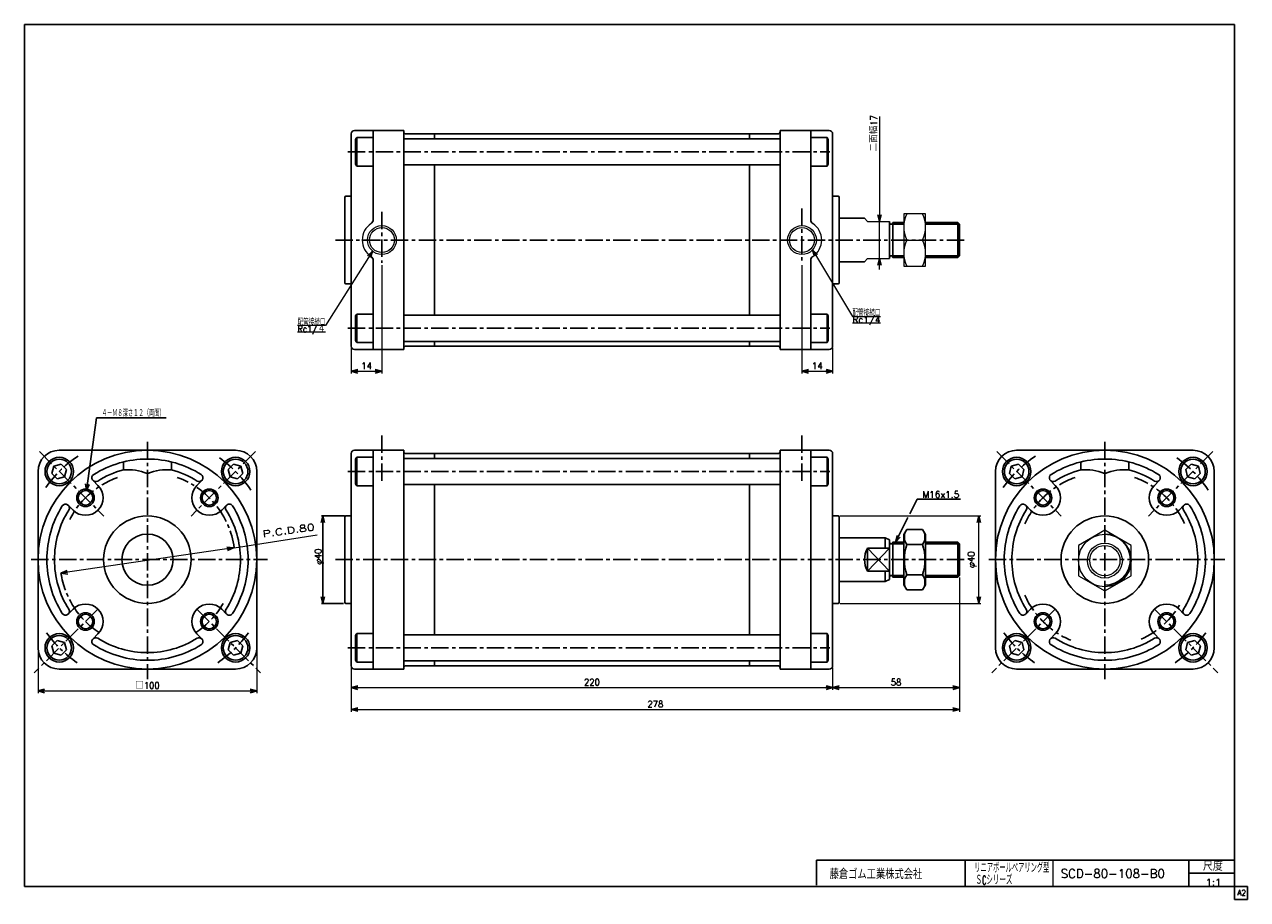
# Model space of a CAD drawing. Header units: millimetres. Extents: x -272 to 287, y -200 to 200.
import ezdxf
from ezdxf.enums import TextEntityAlignment as Align

# ---------------------------------------------------------------- set-up
doc = ezdxf.new("R2010")
doc.units = ezdxf.units.MM
doc.header["$LTSCALE"] = 0.25
doc.linetypes.add('CENTER', pattern=[50.8, 31.75, -6.35, 6.35, -6.35])
doc.layers.add('ZUWAKU', color=7, linetype='Continuous')
doc.styles.add('FdaStyle0', font='txt.shx', dxfattribs={"width": 0.9375, "bigfont": 'bigfont'})
doc.dimstyles.new('DaDimRotatedStyle', dxfattribs={"dimtxt": 3, "dimasz": 3.000002, "dimexe": 1, "dimexo": 1, "dimgap": 1, "dimtad": 3, "dimdsep": 46, "dimtxsty": 'FdaStyle0', "dimblk1": 'OPEN30', "dimblk2": 'OPEN30', "dimsah": 1, "dimcen": 0.09, "dimclrd": 4, "dimclre": 4, "dimclrt": 4, "dimadec": 0, "dimazin": 2, "dimtfac": 1, "dimtdec": 4, "dimtmove": 0, "dimatfit": 0, "dimfxl": 1, "dimarcsym": 0})

# ---------------------------------------------------------------- blocks, each defined once
blk = doc.blocks.new('_OPEN30')
at = {"color": 0, "linetype": 'ByBlock', "lineweight": -2}
for p, q in [((-1, 0.267949), (0, 0)), ((0, 0), (-1, -0.267949)), ((0, 0), (-1, 0))]:
    blk.add_line(p, q, dxfattribs=at)
blk = doc.blocks.new('DC_GROUP_Φ80_1')
at = {"color": 4, "linetype": 'Continuous', "lineweight": 25}
for p, q in [((-258.55, -1.89), (-259.45, -5.24)), ((-259.45, -5.24), (-257, -7.69)), ((-255.2, -0.99), (-258.55, -1.89)), ((-252.75, -3.44), (-255.2, -0.99)), ((-253.65, -6.79), (-252.75, -3.44)), ((-257, -7.69), (-253.65, -6.79))]:
    blk.add_line(p, q, dxfattribs=at)
for radius in [6.5, 5.63]:
    blk.add_circle((-256.1, -4.34), radius, dxfattribs=at)
blk = doc.blocks.new('DC_GROUP_Φ80_2')
at = {"color": 4, "linetype": 'Continuous', "lineweight": 25}
for p, q in [((-257, -81.6), (-259.45, -84.05)), ((-253.66, -82.5), (-257, -81.6)), ((-252.76, -85.84), (-253.66, -82.5)), ((-259.45, -84.05), (-258.55, -87.4)), ((-258.55, -87.4), (-255.21, -88.29)), ((-255.21, -88.29), (-252.76, -85.84))]:
    blk.add_line(p, q, dxfattribs=at)
for radius in [6.5, 5.63]:
    blk.add_circle((-256.11, -84.95), radius, dxfattribs=at)
blk = doc.blocks.new('DC_GROUP_Φ80_3')
at = {"color": 4, "linetype": 'Continuous', "lineweight": 25}
for p, q in [((-120.14, -78.45), (-120.64, -79.31)), ((-120.64, -79.31), (-120.64, -90.58)), ((-112.64, -78.45), (-120.14, -78.45)), ((-120.14, -78.45), (-120.14, -91.45)), ((-112.64, -78.45), (-112.64, -91.45)), ((-120.14, -91.45), (-120.64, -90.58)), ((-112.64, -91.45), (-120.14, -91.45))]:
    blk.add_line(p, q, dxfattribs=at)
blk = doc.blocks.new('DC_GROUP_Φ80_4')
at = {"color": 4, "linetype": 'Continuous', "lineweight": 25}
for p, q in [((87.36, -91.45), (87.36, -78.45)), ((87.36, -78.45), (94.86, -78.45)), ((94.86, -78.45), (95.36, -79.31)), ((94.86, -91.45), (94.86, -78.45)), ((95.36, -90.58), (95.36, -79.31)), ((87.36, -91.45), (94.86, -91.45)), ((94.86, -91.45), (95.36, -90.58))]:
    blk.add_line(p, q, dxfattribs=at)
blk = doc.blocks.new('DC_GROUP_Φ80_5')
at = {"color": 4, "linetype": 'Continuous', "lineweight": 25}
for p, q in [((131.22, -30.78), (129.86, -33.14)), ((129.86, -56.14), (129.86, -33.14)), ((131.22, -30.78), (138.5, -30.78)), ((138.5, -30.78), (139.86, -33.14)), ((139.86, -56.14), (139.86, -33.14)), ((131.22, -37.71), (138.5, -37.71)), ((131.22, -51.57), (138.5, -51.57)), ((131.22, -58.5), (129.86, -56.14)), ((131.22, -58.5), (138.5, -58.5)), ((138.5, -58.5), (139.86, -56.14))]:
    blk.add_line(p, q, dxfattribs=at)
for centre, radius, start, end in [((136.28, -34.25), 6.13, 145.6111, 214.3889), ((133.44, -34.25), 6.13, 325.6111, 34.3889), ((153.08, -44.64), 22.93, 162.4111, 197.5889), ((116.64, -44.64), 22.93, 342.4111, 17.5889), ((136.28, -55.03), 6.13, 145.6111, 214.3889), ((133.44, -55.03), 6.13, 325.6111, 34.3889)]:
    blk.add_arc(centre, radius, start, end, dxfattribs=at)
blk = doc.blocks.new('DC_GROUP_Φ80_6')
at = {"color": 4, "linetype": 'Continuous', "lineweight": 25}
for p, q in [((-120.14, 2.16), (-120.64, 1.3)), ((-120.64, -9.97), (-120.64, 1.3)), ((-112.64, 2.16), (-120.14, 2.16)), ((-120.14, -10.84), (-120.14, 2.16)), ((-112.64, -10.84), (-112.64, 2.16)), ((-120.14, -10.84), (-120.64, -9.97)), ((-112.64, -10.84), (-120.14, -10.84))]:
    blk.add_line(p, q, dxfattribs=at)
blk = doc.blocks.new('DC_GROUP_Φ80_7')
at = {"color": 4, "linetype": 'Continuous', "lineweight": 25}
for p, q in [((87.36, 2.16), (87.36, -10.84)), ((87.36, 2.16), (94.86, 2.16)), ((94.86, 2.16), (95.36, 1.3)), ((94.86, 2.16), (94.86, -10.84)), ((95.36, 1.3), (95.36, -9.97)), ((87.36, -10.84), (94.86, -10.84)), ((94.86, -10.84), (95.36, -9.97))]:
    blk.add_line(p, q, dxfattribs=at)
blk = doc.blocks.new('DC_GROUP_Φ80_8')
at = {"color": 4, "linetype": 'Continuous', "lineweight": 25}
for p, q in [((-178.85, -3.44), (-176.4, -0.99)), ((-177.95, -6.79), (-178.85, -3.44)), ((-176.4, -0.99), (-173.05, -1.89)), ((-172.15, -5.24), (-174.6, -7.69)), ((-173.05, -1.89), (-172.15, -5.24)), ((-174.6, -7.69), (-177.95, -6.79))]:
    blk.add_line(p, q, dxfattribs=at)
for radius in [6.5, 5.63]:
    blk.add_circle((-175.5, -4.34), radius, dxfattribs=at)
blk = doc.blocks.new('DC_GROUP_Φ80_9')
at = {"color": 4, "linetype": 'Continuous', "lineweight": 25}
for p, q in [((-178.84, -85.84), (-177.94, -82.5)), ((-177.94, -82.5), (-174.6, -81.6)), ((-174.6, -81.6), (-172.15, -84.05)), ((-176.39, -88.29), (-178.84, -85.84)), ((-173.05, -87.4), (-176.39, -88.29)), ((-172.15, -84.05), (-173.05, -87.4))]:
    blk.add_line(p, q, dxfattribs=at)
for radius in [6.5, 5.63]:
    blk.add_circle((-175.5, -84.95), radius, dxfattribs=at)
blk = doc.blocks.new('DC_GROUP_Φ80_10')
at = {"color": 4, "linetype": 'Continuous', "lineweight": 25}
for p, q in [((179.03, -1.89), (178.13, -5.24)), ((178.13, -5.24), (180.58, -7.69)), ((182.37, -0.99), (179.03, -1.89)), ((184.82, -3.44), (182.37, -0.99)), ((183.93, -6.79), (184.82, -3.44)), ((180.58, -7.69), (183.93, -6.79))]:
    blk.add_line(p, q, dxfattribs=at)
for radius in [6.5, 5.63]:
    blk.add_circle((181.48, -4.34), radius, dxfattribs=at)
blk = doc.blocks.new('DC_GROUP_Φ80_11')
at = {"color": 4, "linetype": 'Continuous', "lineweight": 25}
for p, q in [((180.58, -81.6), (178.13, -84.05)), ((183.92, -82.5), (180.58, -81.6)), ((184.82, -85.84), (183.92, -82.5)), ((178.13, -84.05), (179.02, -87.4)), ((179.02, -87.4), (182.37, -88.29)), ((182.37, -88.29), (184.82, -85.84))]:
    blk.add_line(p, q, dxfattribs=at)
for radius in [6.5, 5.63]:
    blk.add_circle((181.47, -84.95), radius, dxfattribs=at)
blk = doc.blocks.new('DC_GROUP_Φ80_12')
at = {"color": 4, "linetype": 'Continuous', "lineweight": 25}
for p, q in [((258.73, -3.44), (261.18, -0.99)), ((259.63, -6.79), (258.73, -3.44)), ((261.18, -0.99), (264.53, -1.89)), ((265.42, -5.24), (262.97, -7.69)), ((264.53, -1.89), (265.42, -5.24)), ((262.97, -7.69), (259.63, -6.79))]:
    blk.add_line(p, q, dxfattribs=at)
for radius in [6.5, 5.63]:
    blk.add_circle((262.08, -4.34), radius, dxfattribs=at)
blk = doc.blocks.new('DC_GROUP_Φ80_13')
at = {"color": 4, "linetype": 'Continuous', "lineweight": 25}
for p, q in [((258.74, -85.84), (259.63, -82.5)), ((259.63, -82.5), (262.98, -81.6)), ((262.98, -81.6), (265.43, -84.05)), ((261.19, -88.29), (258.74, -85.84)), ((264.53, -87.4), (261.19, -88.29)), ((265.43, -84.05), (264.53, -87.4))]:
    blk.add_line(p, q, dxfattribs=at)
for radius in [6.5, 5.63]:
    blk.add_circle((262.08, -84.95), radius, dxfattribs=at)
blk = doc.blocks.new('*D14')
at = {"color": 4, "linetype": 'Continuous', "lineweight": 13}
for p, q in [((100.86, -24.64), (165.16, -24.64)), ((164.16, -64.64), (164.16, -24.64)), ((100.86, -64.64), (165.16, -64.64))]:
    blk.add_line(p, q, dxfattribs=at)
at = {"color": 4, "xscale": 3.000002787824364, "yscale": 2.999989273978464}
for p, rotation in [((164.16, -24.64), 90), ((164.16, -64.64), 270)]:
    blk.add_blockref('_OPEN30', p, dxfattribs=dict(at, rotation=rotation))
at = {"color": 4, "insert": (163.16, -44.64), "char_height": 3, "width": 15, "attachment_point": 8, "rotation": 90, "style": 'FdaStyle0'}
blk.add_mtext('\\T1.00;φ40', dxfattribs=at)
blk = doc.blocks.new('*D15')
at = {"color": 4, "linetype": 'Continuous', "lineweight": 13}
for p, q in [((-122.64, -94.14), (-122.64, -104.14)), ((97.36, -94.14), (97.36, -104.14)), ((-122.64, -103.14), (97.36, -103.14))]:
    blk.add_line(p, q, dxfattribs=at)
at = {"color": 4, "xscale": 3.000002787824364, "yscale": 2.999989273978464}
for p, rotation in [((-122.64, -103.14), 180), ((97.36, -103.14), 360)]:
    blk.add_blockref('_OPEN30', p, dxfattribs=dict(at, rotation=rotation))
at = {"color": 4, "insert": (-12.64, -102.14), "char_height": 3, "width": 15, "attachment_point": 8, "style": 'FdaStyle0'}
blk.add_mtext('\\T1.00;220', dxfattribs=at)
blk = doc.blocks.new('*D16')
at = {"color": 4, "linetype": 'Continuous', "lineweight": 13}
for p, q in [((155.36, -52.83), (155.36, -104.14)), ((97.36, -94.14), (97.36, -104.14)), ((97.36, -103.14), (155.36, -103.14))]:
    blk.add_line(p, q, dxfattribs=at)
at = {"color": 4, "xscale": 3.000002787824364, "yscale": 2.999989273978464}
for p, rotation in [((97.36, -103.14), 180), ((155.36, -103.14), 360)]:
    blk.add_blockref('_OPEN30', p, dxfattribs=dict(at, rotation=rotation))
at = {"color": 4, "insert": (126.36, -102.14), "char_height": 3, "width": 11.25, "attachment_point": 8, "style": 'FdaStyle0'}
blk.add_mtext('\\T1.00;58', dxfattribs=at)
blk = doc.blocks.new('*D17')
at = {"color": 4, "linetype": 'Continuous', "lineweight": 13}
for p, q in [((155.36, -52.83), (155.36, -114.14)), ((-122.64, -94.14), (-122.64, -114.14)), ((-122.64, -113.14), (155.36, -113.14))]:
    blk.add_line(p, q, dxfattribs=at)
at = {"color": 4, "xscale": 3.000002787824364, "yscale": 2.999989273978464}
for p, rotation in [((-122.64, -113.14), 180), ((155.36, -113.14), 360)]:
    blk.add_blockref('_OPEN30', p, dxfattribs=dict(at, rotation=rotation))
at = {"color": 4, "insert": (16.36, -112.14), "char_height": 3, "width": 15, "attachment_point": 8, "style": 'FdaStyle0'}
blk.add_mtext('\\T1.00;278', dxfattribs=at)
blk = doc.blocks.new('*D18')
at = {"color": 4, "linetype": 'Continuous', "lineweight": 13}
for p, q in [((-265.8, -85.94), (-265.8, -105.64)), ((-165.8, -85.94), (-165.8, -105.64)), ((-265.8, -104.64), (-165.8, -104.64))]:
    blk.add_line(p, q, dxfattribs=at)
at = {"color": 4, "xscale": 3.000002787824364, "yscale": 2.999989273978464}
for p, rotation in [((-265.8, -104.64), 180), ((-165.8, -104.64), 360)]:
    blk.add_blockref('_OPEN30', p, dxfattribs=dict(at, rotation=rotation))
at = {"color": 4, "insert": (-215.8, -103.64), "char_height": 3, "width": 18.75, "attachment_point": 8, "style": 'FdaStyle0'}
blk.add_mtext('\\T1.00;□100', dxfattribs=at)
blk = doc.blocks.new('DC_GROUP_Φ80_14')
at = {"color": 4, "linetype": 'Continuous', "lineweight": 13}
for p, q in [((221.78, -31.19), (209.78, -38.12)), ((233.78, -38.12), (221.78, -31.19)), ((209.78, -38.12), (209.78, -51.97)), ((233.78, -51.97), (233.78, -38.12)), ((209.78, -51.97), (221.78, -58.9)), ((221.78, -58.9), (233.78, -51.97))]:
    blk.add_line(p, q, dxfattribs=at)
for radius in [12, 8, 6.92]:
    blk.add_circle((221.78, -45.04), radius, dxfattribs=at)
blk = doc.blocks.new('DC_GROUP_Φ80_15')
at = {"color": 4, "linetype": 'Continuous', "lineweight": 25}
for p, q in [((-120.14, 67.65), (-120.64, 66.79)), ((-112.64, 67.65), (-120.14, 67.65)), ((-120.14, 67.65), (-120.14, 54.65)), ((-112.64, 67.65), (-112.64, 54.65)), ((-120.64, 66.79), (-120.64, 55.52)), ((-120.14, 54.65), (-120.64, 55.52)), ((-112.64, 54.65), (-120.14, 54.65))]:
    blk.add_line(p, q, dxfattribs=at)
blk = doc.blocks.new('DC_GROUP_Φ80_16')
at = {"color": 4, "linetype": 'Continuous', "lineweight": 25}
for p, q in [((87.36, 54.65), (87.36, 67.65)), ((87.36, 67.65), (94.86, 67.65)), ((94.86, 67.65), (95.36, 66.79)), ((94.86, 54.65), (94.86, 67.65)), ((95.36, 55.52), (95.36, 66.79)), ((87.36, 54.65), (94.86, 54.65)), ((94.86, 54.65), (95.36, 55.52))]:
    blk.add_line(p, q, dxfattribs=at)
blk = doc.blocks.new('DC_GROUP_Φ80_17')
at = {"color": 4, "linetype": 'Continuous', "lineweight": 25}
for p, q in [((-120.14, 148.26), (-120.64, 147.4)), ((-120.64, 136.13), (-120.64, 147.4)), ((-112.64, 148.26), (-120.14, 148.26)), ((-120.14, 135.26), (-120.14, 148.26)), ((-112.64, 135.26), (-112.64, 148.26)), ((-120.14, 135.26), (-120.64, 136.13)), ((-112.64, 135.26), (-120.14, 135.26))]:
    blk.add_line(p, q, dxfattribs=at)
blk = doc.blocks.new('DC_GROUP_Φ80_18')
at = {"color": 4, "linetype": 'Continuous', "lineweight": 25}
for p, q in [((87.36, 148.26), (87.36, 135.26)), ((87.36, 148.26), (94.86, 148.26)), ((94.86, 148.26), (95.36, 147.4)), ((94.86, 148.26), (94.86, 135.26)), ((95.36, 147.4), (95.36, 136.13)), ((87.36, 135.26), (94.86, 135.26)), ((94.86, 135.26), (95.36, 136.13))]:
    blk.add_line(p, q, dxfattribs=at)
blk = doc.blocks.new('DC_GROUP_Φ80_19')
at = {"color": 4, "linetype": 'Continuous', "lineweight": 13}
for p, q in [((139.86, 113.46), (129.86, 113.46)), ((129.86, 113.46), (129.86, 89.46)), ((139.86, 89.46), (139.86, 113.46)), ((131.22, 101.46), (138.5, 101.46)), ((129.86, 89.46), (139.86, 89.46))]:
    blk.add_line(p, q, dxfattribs=at)
for centre, start, end in [((143.75, 107.46), 154.4102, 205.5898), ((125.97, 107.46), 334.4102, 25.5898), ((143.75, 95.46), 154.4102, 205.5898), ((125.97, 95.46), 334.4102, 25.5898)]:
    blk.add_arc(centre, 13.89, start, end, dxfattribs=at)
blk = doc.blocks.new('DA_IMAGEDIMGROUP_1')
at = {"color": 4, "linetype": 'Continuous', "lineweight": 13}
for p, q in [((118.79, 157.89), (118.79, 109.96)), ((118.79, 92.96), (118.79, 109.96)), ((118.79, 87.96), (118.79, 92.96))]:
    blk.add_line(p, q, dxfattribs=at)
at = {"color": 4, "xscale": 3.000002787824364, "yscale": 2.999989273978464}
for p, rotation in [((118.79, 109.96), 270), ((118.79, 92.96), 90)]:
    blk.add_blockref('_OPEN30', p, dxfattribs=dict(at, rotation=rotation))
at = {"color": 4, "insert": (117.79, 141.89), "char_height": 3, "width": 18.75, "attachment_point": 7, "rotation": 90, "style": 'FdaStyle0'}
blk.add_mtext('\\T1.00;二面幅17', dxfattribs=at)
blk = doc.blocks.new('DC_GROUP_Φ80_20')
at = {"color": 4, "linetype": 'Continuous', "lineweight": 13}
for p, q in [((88.24, 97.01), (106.42, 66.55)), ((106.42, 66.55), (119.22, 66.55)), ((106.42, 63.55), (119.22, 63.55))]:
    blk.add_line(p, q, dxfattribs=at)
at = {"color": 4, "xscale": 3.000002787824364, "yscale": 2.999989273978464, "rotation": 120.8352114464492}
blk.add_blockref('_OPEN30', (88.24, 97.01), dxfattribs=at)
at = {"color": 4, "style": 'FdaStyle0'}
for s, width, p, p2 in [('配管接続口', 0.680851, (106.42, 66.55), (119.22, 66.55)), ('Rc1/4', 0.810127, (106.42, 63.55), (119.22, 63.55))]:
    blk.add_text(s, height=3, dxfattribs=dict(at, width=width)).set_placement(p, p2, align=Align.FIT)
blk = doc.blocks.new('DC_GROUP_Φ80_21')
at = {"color": 4, "linetype": 'Continuous', "lineweight": 13}
for p, q in [((-112.9, 96.42), (-134.4, 62.32)), ((-134.4, 62.32), (-147.2, 62.32)), ((-134.4, 59.32), (-147.2, 59.32))]:
    blk.add_line(p, q, dxfattribs=at)
at = {"color": 4, "xscale": 3.000002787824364, "yscale": 2.999989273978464, "rotation": 57.77269630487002}
blk.add_blockref('_OPEN30', (-112.9, 96.42), dxfattribs=at)
at = {"color": 4, "style": 'FdaStyle0'}
for s, width, p, p2 in [('配管接続口', 0.680851, (-147.2, 62.32), (-134.4, 62.32)), ('Rc1/４', 0.790123, (-147.2, 59.32), (-134.4, 59.32))]:
    blk.add_text(s, height=3, dxfattribs=dict(at, width=width)).set_placement(p, p2, align=Align.FIT)
blk = doc.blocks.new('*D28')
at = {"color": 4, "linetype": 'Continuous', "lineweight": 13}
for p, q in [((83.36, 90.02), (83.36, 40.46)), ((97.36, 51.96), (97.36, 40.46)), ((83.36, 41.46), (97.36, 41.46))]:
    blk.add_line(p, q, dxfattribs=at)
at = {"color": 4, "xscale": 3.000002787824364, "yscale": 2.999989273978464}
for p, rotation in [((83.36, 41.46), 180), ((97.36, 41.46), 360)]:
    blk.add_blockref('_OPEN30', p, dxfattribs=dict(at, rotation=rotation))
at = {"color": 4, "insert": (90.36, 42.46), "char_height": 3, "width": 9.75, "attachment_point": 8, "style": 'FdaStyle0'}
blk.add_mtext('\\T1.00;14', dxfattribs=at)
blk = doc.blocks.new('*D29')
at = {"color": 4, "linetype": 'Continuous', "lineweight": 13}
for p, q in [((-108.64, 90.02), (-108.64, 40.46)), ((-122.64, 51.96), (-122.64, 40.46)), ((-122.64, 41.46), (-108.64, 41.46))]:
    blk.add_line(p, q, dxfattribs=at)
at = {"color": 4, "xscale": 3.000002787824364, "yscale": 2.999989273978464}
for p, rotation in [((-122.64, 41.46), 180), ((-108.64, 41.46), 360)]:
    blk.add_blockref('_OPEN30', p, dxfattribs=dict(at, rotation=rotation))
at = {"color": 4, "insert": (-115.64, 42.46), "char_height": 3, "width": 9.75, "attachment_point": 8, "style": 'FdaStyle0'}
blk.add_mtext('\\T1.00;14', dxfattribs=at)

msp = doc.modelspace()

# ---------------------------------------------------------------- linework, layer by layer
at = {"color": 4, "linetype": 'Continuous', "lineweight": 25}
for p, q in [((-121.14, 151.457), (-98.64, 151.457)), ((-112.64, 110.677), (-112.64, 151.457)), ((-98.64, 101.457), (-98.64, 151.457)), ((95.86, 151.457), (73.36, 151.457)), ((73.36, 101.457), (73.36, 151.457)), ((87.36, 110.677), (87.36, 151.457)), ((-122.64, 149.957), (-122.64, 101.457)), ((-98.44, 147.762), (-98.64, 147.562)), ((-98.44, 147.762), (73.16, 147.762)), ((-97.64, 149.957), (-84.64, 149.957)), ((-84.64, 149.957), (-84.64, 147.762)), ((-84.44, 149.957), (-84.64, 149.757)), ((59.16, 149.957), (-84.44, 149.957)), ((59.16, 149.957), (59.36, 149.757)), ((59.36, 149.957), (59.36, 147.762)), ((72.36, 149.957), (59.36, 149.957)), ((73.36, 147.562), (73.16, 147.762)), ((97.36, 149.957), (97.36, 101.457)), ((-98.64, 135.962), (-98.44, 135.762)), ((-98.44, 135.762), (73.16, 135.762)), ((-84.64, 135.762), (-84.64, 101.457)), ((59.36, 135.762), (59.36, 101.457)), ((73.36, 135.962), (73.16, 135.762)), ((-125.64, 120.957), (-125.64, 101.457)), ((-125.14, 121.457), (-122.64, 121.457)), ((99.86, 121.457), (97.36, 121.457)), ((100.36, 120.957), (100.36, 101.457)), ((100.36, 111.457), (111.959, 111.457)), ((123.36, 92.957), (123.36, 109.957)), ((129.86, 108.647), (123.36, 108.647)), ((129.86, 109.457), (124.86, 109.457)), ((124.86, 93.457), (124.86, 109.457)), ((154.55, 109.457), (139.86, 109.457)), ((155.36, 108.647), (139.86, 108.647)), ((154.55, 93.457), (154.55, 109.457)), ((155.36, 108.647), (154.55, 109.457)), ((155.36, 94.267), (155.36, 108.647)), ((-125.64, 81.957), (-125.64, 101.457)), ((-122.64, 52.957), (-122.64, 101.457)), ((-98.64, 101.457), (-98.64, 51.457)), ((-84.64, 67.152), (-84.64, 101.457)), ((59.36, 67.152), (59.36, 101.457)), ((73.36, 101.457), (73.36, 51.457)), ((97.36, 52.957), (97.36, 101.457)), ((100.36, 81.957), (100.36, 101.457)), ((-112.64, 92.238), (-112.64, 51.457)), ((87.36, 92.238), (87.36, 51.457)), ((100.36, 91.457), (111.959, 91.457)), ((129.86, 94.267), (123.36, 94.267)), ((129.86, 93.457), (124.86, 93.457)), ((155.36, 94.267), (139.86, 94.267)), ((154.55, 93.457), (139.86, 93.457)), ((155.36, 94.267), (154.55, 93.457)), ((-125.14, 81.457), (-122.64, 81.457)), ((99.86, 81.457), (97.36, 81.457)), ((-98.64, 66.952), (-98.44, 67.152)), ((-98.44, 67.152), (73.16, 67.152)), ((73.36, 66.952), (73.16, 67.152)), ((-121.14, 51.457), (-98.64, 51.457)), ((-98.44, 55.152), (-98.64, 55.352)), ((-98.44, 55.152), (73.16, 55.152)), ((-97.64, 52.957), (-84.64, 52.957)), ((-84.64, 52.957), (-84.64, 55.152)), ((-84.44, 52.957), (-84.64, 53.157)), ((59.16, 52.957), (-84.44, 52.957)), ((59.16, 52.957), (59.36, 53.157)), ((59.36, 52.957), (59.36, 55.152)), ((72.36, 52.957), (59.36, 52.957)), ((73.36, 55.352), (73.16, 55.152)), ((95.86, 51.457), (73.36, 51.457)), ((-243.637, -13.087), (-239.085, 20.178)), ((-239.085, 20.178), (-207.285, 20.178)), ((-215.8, 5.359), (-256.1, 5.359)), ((-226.8, 0.025), (-226.8, -3.589)), ((-215.8, 5.359), (-175.5, 5.359)), ((-204.8, 0.025), (-204.8, -3.589)), ((-122.64, 3.859), (-122.64, -44.641)), ((-121.14, 5.359), (-98.64, 5.359)), ((-112.64, -44.641), (-112.64, 5.359)), ((-98.64, -44.641), (-98.64, 5.359)), ((-98.44, 1.664), (-98.64, 1.464)), ((-98.44, 1.664), (73.16, 1.664)), ((-97.64, 3.859), (-84.64, 3.859)), ((-84.64, 3.859), (-84.64, 1.664)), ((-84.44, 3.859), (-84.64, 3.659)), ((59.16, 3.859), (-84.44, 3.859)), ((59.16, 3.859), (59.36, 3.659)), ((59.36, 3.859), (59.36, 1.664)), ((72.36, 3.859), (59.36, 3.859)), ((73.36, 1.464), (73.16, 1.664)), ((95.86, 5.359), (73.36, 5.359)), ((73.36, -44.641), (73.36, 5.359)), ((87.36, -44.641), (87.36, 5.359)), ((97.36, 3.859), (97.36, -44.641)), ((221.778, 5.359), (181.478, 5.359)), ((210.778, 0.025), (210.778, -3.589)), ((221.778, 5.359), (262.078, 5.359)), ((232.778, 0.025), (232.778, -3.589)), ((-265.8, -44.641), (-265.8, -4.341)), ((-165.8, -44.641), (-165.8, -4.341)), ((171.778, -44.641), (171.778, -4.341)), ((271.778, -44.641), (271.778, -4.341)), ((-238.428, -10.7), (-240.664, -8.464)), ((-193.173, -10.7), (-190.937, -8.464)), ((-98.64, -10.136), (-98.44, -10.336)), ((-98.44, -10.336), (73.16, -10.336)), ((-84.64, -10.336), (-84.64, -44.641)), ((59.36, -10.336), (59.36, -44.641)), ((73.36, -10.136), (73.16, -10.336)), ((199.151, -10.7), (196.914, -8.464)), ((244.405, -10.7), (246.642, -8.464)), ((-249.741, -22.013), (-251.978, -19.777)), ((-181.859, -22.013), (-179.623, -19.777)), ((132.63, -23.733), (136.032, -16.929)), ((136.032, -16.929), (155.832, -16.929)), ((187.837, -22.013), (185.601, -19.777)), ((255.719, -22.013), (257.955, -19.777)), ((-125.74, -24.641), (-136.24, -24.641)), ((-135.64, -24.641), (-135.64, -64.641)), ((-125.64, -25.141), (-125.64, -44.641)), ((-125.14, -24.641), (-122.64, -24.641)), ((99.86, -24.641), (97.36, -24.641)), ((100.36, -25.141), (100.36, -44.641)), ((126.176, -36.641), (131.798, -25.397)), ((100.36, -34.641), (121.36, -34.641)), ((121.36, -34.641), (121.36, -39.373)), ((123.36, -35.573), (121.36, -34.641)), ((123.36, -53.708), (123.36, -35.573)), ((129.86, -37.451), (123.36, -37.451)), ((129.86, -36.641), (124.86, -36.641)), ((124.86, -52.641), (124.86, -36.641)), ((154.55, -36.641), (139.86, -36.641)), ((155.36, -37.451), (139.86, -37.451)), ((154.55, -52.641), (154.55, -36.641)), ((155.36, -37.451), (154.55, -36.641)), ((155.36, -51.831), (155.36, -37.451)), ((-265.8, -44.641), (-265.8, -84.941)), ((-165.8, -44.641), (-165.8, -84.941)), ((-125.64, -64.141), (-125.64, -44.641)), ((-122.64, -93.141), (-122.64, -44.641)), ((-112.64, -44.641), (-112.64, -94.641)), ((-98.64, -44.641), (-98.64, -94.641)), ((-84.64, -78.946), (-84.64, -44.641)), ((59.36, -78.946), (59.36, -44.641)), ((73.36, -44.641), (73.36, -94.641)), ((87.36, -44.641), (87.36, -94.641)), ((97.36, -93.141), (97.36, -44.641)), ((100.36, -64.141), (100.36, -44.641)), ((113.36, -39.373), (113.36, -49.909)), ((113.36, -39.373), (123.36, -39.373)), ((113.36, -49.909), (123.36, -39.373)), ((113.36, -39.373), (123.36, -49.909)), ((171.778, -44.641), (171.778, -84.941)), ((271.778, -44.641), (271.778, -84.941)), ((113.36, -49.909), (123.36, -49.909)), ((121.36, -49.909), (121.36, -54.641)), ((100.36, -54.641), (121.36, -54.641)), ((123.36, -53.708), (121.36, -54.641)), ((129.86, -51.831), (123.36, -51.831)), ((129.86, -52.641), (124.86, -52.641)), ((155.36, -51.831), (139.86, -51.831)), ((154.55, -52.641), (139.86, -52.641)), ((155.36, -51.831), (154.55, -52.641)), ((-126.24, -64.641), (-136.24, -64.641)), ((-125.14, -64.641), (-122.64, -64.641)), ((99.86, -64.641), (97.36, -64.641)), ((-249.741, -67.268), (-251.978, -69.504)), ((-181.859, -67.268), (-179.623, -69.504)), ((187.837, -67.268), (185.601, -69.504)), ((255.719, -67.268), (257.955, -69.504)), ((-238.428, -78.582), (-240.664, -80.818)), ((-193.173, -78.582), (-190.937, -80.818)), ((-98.64, -79.146), (-98.44, -78.946)), ((-98.44, -78.946), (73.16, -78.946)), ((73.36, -79.146), (73.16, -78.946)), ((199.151, -78.582), (196.914, -80.818)), ((244.405, -78.582), (246.642, -80.818)), ((-215.8, -94.641), (-256.1, -94.641)), ((-215.8, -94.641), (-175.5, -94.641)), ((-121.14, -94.641), (-98.64, -94.641)), ((-98.44, -90.946), (-98.64, -90.746)), ((-98.44, -90.946), (73.16, -90.946)), ((-97.64, -93.141), (-84.64, -93.141)), ((-84.64, -93.141), (-84.64, -90.946)), ((-84.44, -93.141), (-84.64, -92.941)), ((59.16, -93.141), (-84.44, -93.141)), ((59.16, -93.141), (59.36, -92.941)), ((59.36, -93.141), (59.36, -90.946)), ((72.36, -93.141), (59.36, -93.141)), ((73.36, -90.746), (73.16, -90.946)), ((95.86, -94.641), (73.36, -94.641)), ((221.778, -94.641), (181.478, -94.641)), ((221.778, -94.641), (262.078, -94.641))]:
    msp.add_line(p, q, dxfattribs=at)
at = {"color": 4, "linetype": 'CENTER', "lineweight": 25}
for p, q in [((-124.16, 141.762), (96.15, 141.762)), ((-108.64, 114.378), (-108.64, 91.019)), ((83.36, 115.916), (83.36, 91.019)), ((-129.91, 101.457), (157.847, 101.457)), ((-124.16, 61.152), (96.15, 61.152)), ((-108.64, 12.062), (-108.64, -8.746)), ((83.36, 12.062), (83.36, -8.746)), ((-215.8, 9.172), (-215.8, -99.261)), ((221.778, 9.172), (221.778, -99.261)), ((-265.189, 4.748), (-235.741, -24.701)), ((-166.411, 4.748), (-195.86, -24.701)), ((172.389, 4.748), (201.838, -24.701)), ((271.167, 4.748), (241.718, -24.701)), ((-124.16, -4.336), (96.15, -4.336)), ((-268.879, -44.641), (-160.929, -44.641)), ((-129.91, -44.641), (157.847, -44.641)), ((168.699, -44.641), (276.649, -44.641)), ((-238.428, -67.268), (-267.503, -96.344)), ((-193.173, -67.268), (-164.097, -96.344)), ((199.151, -67.268), (170.075, -96.344)), ((244.405, -67.268), (273.481, -96.344)), ((-124.16, -84.946), (96.15, -84.946))]:
    msp.add_line(p, q, dxfattribs=at)
at = {"color": 4, "linetype": 'Continuous', "lineweight": 13}
for p, q in [((111.959, 111.457), (113.36, 109.957)), ((113.36, 109.957), (123.36, 109.957)), ((129.86, 109.457), (129.86, 93.457)), ((113.36, 92.957), (111.959, 91.457)), ((113.36, 92.957), (123.36, 92.957)), ((-176.169, -39.224), (-138.256, -33.225)), ((-176.411, -39.257), (-255.315, -50.851))]:
    msp.add_line(p, q, dxfattribs=at)
for centre, radius in [((-108.64, 101.457), 6.597), ((-108.64, 101.457), 5.697), ((83.36, 101.457), 6.597), ((83.36, 101.457), 5.697)]:
    msp.add_circle(centre, radius, dxfattribs=at)
at = {"color": 4, "linetype": 'Continuous', "lineweight": 25}
for centre, radius in [((-244.085, -16.357), 4), ((-244.085, -16.357), 3.3), ((-187.516, -16.357), 4), ((-187.516, -16.357), 3.3), ((193.494, -16.357), 4), ((193.494, -16.357), 3.3), ((250.062, -16.357), 4), ((250.062, -16.357), 3.3), ((-244.085, -72.925), 4), ((-244.085, -72.925), 3.3), ((-187.516, -72.925), 4), ((-187.516, -72.925), 3.3), ((193.494, -72.925), 4), ((193.494, -72.925), 3.3), ((250.062, -72.925), 4), ((250.062, -72.925), 3.3)]:
    msp.add_circle(centre, radius, dxfattribs=at)
for centre, radius, start, end in [((-121.14, 149.957), 1.5, 90, 180), ((-97.64, 150.957), 1, 180, 270), ((72.36, 150.957), 1, 270, 0), ((95.86, 149.957), 1.5, 0, 90), ((-125.14, 120.957), 0.5, 90, 180), ((99.86, 120.957), 0.5, 0, 90), ((-114.64, 110.677), 2, 303.05573, 0), ((89.36, 110.677), 2, 180, 236.94427), ((124.109, 109.398), 0.751, 183.14287, 360), ((-114.64, 92.238), 2, 0, 56.94427), ((89.36, 92.238), 2, 123.05573, 180), ((124.109, 93.516), 0.751, 0, 176.85713), ((-125.14, 81.957), 0.5, 180, 270), ((99.86, 81.957), 0.5, 270, 0), ((-121.14, 52.957), 1.5, 180, 270), ((-97.64, 51.957), 1, 90, 180), ((72.36, 51.957), 1, 360, 90), ((95.86, 52.957), 1.5, 270, 0), ((-256.1, -4.341), 9.7, 90, 180), ((-215.8, -44.641), 50, 90, 180), ((-215.8, -44.641), 46, 90, 122.27106), ((-215.8, -44.641), 50, 0, 90), ((-215.8, -44.641), 46, 57.72894, 90), ((-175.5, -4.341), 9.7, 0, 90), ((-121.14, 3.859), 1.5, 90, 180), ((-97.64, 4.859), 1, 180, 270), ((72.36, 4.859), 1, 270, 0), ((95.86, 3.859), 1.5, 0, 90), ((181.478, -4.341), 9.7, 90, 180), ((221.778, -44.641), 50, 90, 180), ((221.778, -44.641), 46, 90, 122.27106), ((221.778, -44.641), 50, 0, 90), ((221.778, -44.641), 46, 57.72894, 90), ((262.078, -4.341), 9.7, 0, 90), ((-215.8, -44.641), 42.5, 105.00027, 122.27106), ((-224.916, -28.518), 25, 68.9493, 94.32272), ((-206.685, -28.518), 25, 85.67728, 111.0507), ((-215.8, -44.641), 42.5, 57.72894, 74.99973), ((221.778, -44.641), 42.5, 105.00027, 122.27106), ((212.662, -28.518), 25, 68.9493, 94.32272), ((230.894, -28.518), 25, 85.67728, 111.0507), ((221.778, -44.641), 42.5, 57.72894, 74.99973), ((-244.085, -16.357), 8, 225, 45), ((-239.427, -7.226), 1.75, 122.27106, 302.27106), ((-187.516, -16.357), 8, 135, 315), ((-192.174, -7.226), 1.75, 237.72894, 57.72894), ((193.494, -16.357), 8, 225, 45), ((198.152, -7.226), 1.75, 122.27106, 302.27106), ((250.062, -16.357), 8, 135, 315), ((245.404, -7.226), 1.75, 237.72894, 57.72894), ((-215.8, -44.641), 46, 147.72894, 180), ((-215.8, -44.641), 42.5, 147.72894, 180), ((-253.215, -21.015), 1.75, 327.72894, 147.72894), ((-178.386, -21.015), 1.75, 32.27106, 212.27106), ((-215.8, -44.641), 42.5, 0, 32.27106), ((-215.8, -44.641), 46, 0, 32.27106), ((221.778, -44.641), 46, 147.72894, 180), ((221.778, -44.641), 42.5, 147.72894, 180), ((184.363, -21.015), 1.75, 327.72894, 147.72894), ((259.193, -21.015), 1.75, 32.27106, 212.27106), ((221.778, -44.641), 42.5, 0, 32.27106), ((221.778, -44.641), 46, 0, 32.27106), ((-215.8, -44.641), 20, 90, 270), ((-215.8, -44.641), 20, 270, 90), ((-125.14, -25.141), 0.5, 90, 180), ((99.86, -25.141), 0.5, 0, 90), ((221.778, -44.641), 20, 90, 270), ((221.778, -44.641), 20, 270, 90), ((-215.8, -44.641), 11.7, 90, 270), ((-215.8, -44.641), 11.7, 270, 90), ((221.778, -44.641), 11.7, 270, 90), ((124.109, -36.7), 0.751, 183.14287, 360), ((-215.8, -44.641), 50, 180, 270), ((-215.8, -44.641), 46, 180, 212.27106), ((-215.8, -44.641), 42.5, 180, 212.27106), ((-215.8, -44.641), 50, 270, 0), ((-215.8, -44.641), 42.5, 327.72894, 0), ((-215.8, -44.641), 46, 327.72894, 0), ((122.561, -44.641), 10.602, 150.20677, 209.79323), ((221.778, -44.641), 50, 180, 270), ((221.778, -44.641), 46, 180, 212.27106), ((221.778, -44.641), 42.5, 180, 212.27106), ((221.778, -44.641), 50, 270, 0), ((221.778, -44.641), 42.5, 327.72894, 0), ((221.778, -44.641), 46, 327.72894, 0), ((124.109, -52.582), 0.751, 0, 176.85713), ((-244.085, -72.925), 8, 315, 135), ((-187.516, -72.925), 8, 45, 225), ((-125.14, -64.141), 0.5, 180, 270), ((99.86, -64.141), 0.5, 270, 0), ((193.494, -72.925), 8, 315, 135), ((250.062, -72.925), 8, 45, 225), ((-253.215, -68.267), 1.75, 212.27106, 32.27106), ((-178.386, -68.267), 1.75, 147.72894, 327.72894), ((184.363, -68.267), 1.75, 212.27106, 32.27106), ((259.193, -68.267), 1.75, 147.72894, 327.72894), ((-239.427, -82.056), 1.75, 57.72894, 237.72894), ((-215.8, -44.641), 46, 237.72894, 270), ((-215.8, -44.641), 42.5, 237.72894, 270), ((-215.8, -44.641), 42.5, 270, 302.27106), ((-215.8, -44.641), 46, 270, 302.27106), ((-192.174, -82.056), 1.75, 302.27106, 122.27106), ((198.152, -82.056), 1.75, 57.72894, 237.72894), ((221.778, -44.641), 46, 237.72894, 270), ((221.778, -44.641), 42.5, 237.72894, 270), ((221.778, -44.641), 42.5, 270, 302.27106), ((221.778, -44.641), 46, 270, 302.27106), ((245.404, -82.056), 1.75, 302.27106, 122.27106), ((-256.1, -84.941), 9.7, 180, 270), ((-175.5, -84.941), 9.7, 270, 0), ((181.478, -84.941), 9.7, 180, 270), ((262.078, -84.941), 9.7, 270, 0), ((-121.14, -93.141), 1.5, 180, 270), ((-97.64, -94.141), 1, 90, 180), ((72.36, -94.141), 1, 360, 90), ((95.86, -93.141), 1.5, 270, 0)]:
    msp.add_arc(centre, radius, start, end, dxfattribs=at)
at = {"color": 4, "linetype": 'Continuous', "lineweight": 13}
for centre, start, end in [((-108.64, 101.457), 123.05573, 236.94427), ((83.36, 101.457), 303.05573, 56.94427)]:
    msp.add_arc(centre, 9, start, end, dxfattribs=at)
at = {"color": 4, "linetype": 'CENTER', "lineweight": 25}
for centre, radius, start, end in [((-215.8, -44.641), 57, 123.82402, 146.07486), ((-215.8, -44.641), 57, 33.92514, 56.17598), ((221.778, -44.641), 57, 123.82402, 146.07486), ((221.778, -44.641), 57, 33.92514, 56.17598), ((-215.8, -44.641), 40, 109.92952, 152.59893), ((-215.8, -44.641), 40, 7.78318, 70.07048), ((221.778, -44.641), 40, 109.92952, 155.86009), ((221.778, -44.641), 40, 24.30092, 70.07048), ((-215.8, -44.641), 40, 188.93088, 236.47834), ((221.778, -44.641), 40, 204.0319, 247.11503), ((-215.8, -44.641), 40, 303.52166, 330.02318), ((221.778, -44.641), 40, 294.44292, 330.02318), ((-215.8, -44.641), 57, 215.91652, 235.71894), ((-215.8, -44.641), 57, 304.28106, 324.08348), ((221.778, -44.641), 57, 215.91652, 235.71894), ((221.778, -44.641), 57, 304.28106, 324.08348)]:
    msp.add_arc(centre, radius, start, end, dxfattribs=at)
at = {"layer": 'ZUWAKU', "color": 5, "linetype": 'Continuous', "lineweight": 25}
for p, q in [((281, 200), (-272, 200)), ((-272, -194), (-272, 200)), ((281, -200), (281, 200)), ((287, -194), (-272, -194)), ((287, -200), (287, -194)), ((287, -200), (281, -200))]:
    msp.add_line(p, q, dxfattribs=at)
at = {"layer": 'ZUWAKU', "color": 4, "linetype": 'Continuous', "lineweight": 25}
for p, q in [((90, -182), (281, -182)), ((90, -193.465), (90, -182)), ((158, -182), (158, -194)), ((260.135, -194), (260.135, -182)), ((260.135, -188), (281, -188))]:
    msp.add_line(p, q, dxfattribs=at)
at = {"layer": 'ZUWAKU', "color": 4, "linetype": 'Continuous', "lineweight": 13}
msp.add_line((198, -182), (198, -194), dxfattribs=at)

# ---------------------------------------------------------------- block references
at = {"linetype": 'Continuous'}
for name in ['DA_IMAGEDIMGROUP_1', 'DC_GROUP_Φ80_17', 'DC_GROUP_Φ80_18', 'DC_GROUP_Φ80_19', 'DC_GROUP_Φ80_21', 'DC_GROUP_Φ80_20', 'DC_GROUP_Φ80_15', 'DC_GROUP_Φ80_16', 'DC_GROUP_Φ80_1', 'DC_GROUP_Φ80_8', 'DC_GROUP_Φ80_6', 'DC_GROUP_Φ80_7', 'DC_GROUP_Φ80_10', 'DC_GROUP_Φ80_12', 'DC_GROUP_Φ80_5', 'DC_GROUP_Φ80_14', 'DC_GROUP_Φ80_2', 'DC_GROUP_Φ80_9', 'DC_GROUP_Φ80_3', 'DC_GROUP_Φ80_4', 'DC_GROUP_Φ80_11', 'DC_GROUP_Φ80_13']:
    msp.add_blockref(name, (0, 0), dxfattribs=at)
at = {"color": 4, "xscale": 3.000002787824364, "yscale": 2.999989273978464}
for p, rotation in [((-243.637, -13.087), 262.2070881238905), ((-135.64, -24.641), 90), ((-176.411, -39.257), 8.35878650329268), ((126.176, -36.641), 243.434948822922), ((-255.315, -50.851), 188.3587865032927), ((-135.64, -64.641), 270)]:
    msp.add_blockref('_OPEN30', p, dxfattribs=dict(at, rotation=rotation))

# ---------------------------------------------------------------- texts
at = {"color": 4, "style": 'FdaStyle0'}
for s, height, width, p, p2 in [('４－Ｍ８深さ１２（両面）', 3, 0.666667, (-236.685, 20.778), (-207.885, 20.778)), ('M16x1.5', 3, 0.8, (138.432, -16.329), (155.232, -16.329)), ('リニアボールベアリング型', 4, 0.543582, (162.123, -187.662), (196.423, -187.662)), ('ＳCシリーズ', 4, 0.563333, (162.683, -193.168), (179.583, -193.168)), ('SCD-80-108-B0', 4, 0.82069, (201.621, -190.15), (249.221, -190.15)), ('1:1', 3, 0.8, (267.818, -193.595), (275.018, -193.595))]:
    msp.add_text(s, height=height, dxfattribs=dict(at, width=width)).set_placement(p, p2, align=Align.FIT)
msp.add_text('P.C.D.80', height=3, rotation=8, dxfattribs=at).set_placement((-162.949, -34.451), (-139.182, -31.111), align=Align.FIT)
at = {"color": 4, "style": 'FdaStyle0', "width": 0.75}
msp.add_text('φ40', height=3, rotation=90, dxfattribs=at).set_placement((-136.24, -46.841), (-136.24, -39.641), align=Align.FIT)
at = {"layer": 'ZUWAKU', "color": 4, "style": 'FdaStyle0'}
for s, height, width, p, p2 in [('尺度', 3.8, 0.749175, (266.615, -186.78), (275.695, -186.78)), ('藤倉ゴム工業株式会社', 4.5, 0.652778, (96.013, -190.657), (138.313, -190.657))]:
    msp.add_text(s, height=height, dxfattribs=dict(at, width=width)).set_placement(p, p2, align=Align.FIT)
at = {"layer": 'ZUWAKU', "color": 7, "style": 'FdaStyle0', "width": 0.8}
msp.add_text('A2', height=2.5, dxfattribs=at).set_placement((282.307, -198.125), (286.307, -198.125), align=Align.FIT)

# ---------------------------------------------------------------- dimensions: what is measured, and where the dimension line sits
at = {"linetype": 'Continuous', "lineweight": 13}
for base, p1, p2, picture, middle in [((-108.64, 41.457), (-122.64, 52.957), (-108.64, 91.019), '*D29', (-115.64, 41.457)), ((97.36, 41.457), (83.36, 91.019), (97.36, 52.957), '*D28', (90.36, 41.457)), ((155.36, -113.141), (-122.64, -93.141), (155.36, -51.831), '*D17', (16.36, -113.141)), ((155.36, -103.141), (97.36, -93.141), (155.36, -51.831), '*D16', (126.36, -103.141)), ((97.36, -103.141), (-122.64, -93.141), (97.36, -93.141), '*D15', (-12.64, -103.141))]:
    dim = msp.add_linear_dim(base=base, p1=p1, p2=p2, dimstyle='DaDimRotatedStyle', override={"dimtxt": 3, "dimasz": 3.000002, "dimexe": 1, "dimexo": 1, "dimgap": 1, "dimtad": 3, "dimtih": 0, "dimtoh": 0, "dimdec": 2, "dimzin": 8, "dimtxsty": 'FdaStyle0', "dimblk1": 'OPEN30', "dimblk2": 'OPEN30', "dimsah": 1, "dimclrd": 4, "dimclre": 4, "dimclrt": 4, "dimazin": 2, "dimtofl": 1, "dimatfit": 0, "dimtolj": 0, "dimtzin": 8}, dxfattribs=at)
    dim.commit()
    dim.dimension.update_dxf_attribs({"geometry": picture, "text_midpoint": middle})
dim = msp.add_linear_dim(base=(164.156, -24.641), p1=(99.86, -64.641), p2=(99.86, -24.641), angle=90, text='φ<>', dimstyle='DaDimRotatedStyle', override={"dimtxt": 3, "dimasz": 3.000002, "dimexe": 1, "dimexo": 1, "dimgap": 1, "dimtad": 3, "dimtih": 0, "dimtoh": 0, "dimdec": 2, "dimzin": 8, "dimtxsty": 'FdaStyle0', "dimblk1": 'OPEN30', "dimblk2": 'OPEN30', "dimsah": 1, "dimclrd": 4, "dimclre": 4, "dimclrt": 4, "dimazin": 2, "dimtofl": 1, "dimatfit": 0, "dimtolj": 0, "dimtzin": 8}, dxfattribs=at)
dim.commit()
dim.dimension.update_dxf_attribs({"geometry": '*D14', "text_midpoint": (164.156, -44.641)})
dim = msp.add_linear_dim(base=(-165.8, -104.641), p1=(-265.8, -84.941), p2=(-165.8, -84.941), text='□<>', dimstyle='DaDimRotatedStyle', override={"dimtxt": 3, "dimasz": 3.000002, "dimexe": 1, "dimexo": 1, "dimgap": 1, "dimtad": 3, "dimtih": 0, "dimtoh": 0, "dimdec": 2, "dimzin": 8, "dimtxsty": 'FdaStyle0', "dimblk1": 'OPEN30', "dimblk2": 'OPEN30', "dimsah": 1, "dimclrd": 4, "dimclre": 4, "dimclrt": 4, "dimazin": 2, "dimtofl": 1, "dimatfit": 0, "dimtolj": 0, "dimtzin": 8}, dxfattribs=at)
dim.commit()
dim.dimension.update_dxf_attribs({"geometry": '*D18', "text_midpoint": (-215.8, -104.641)})

doc.saveas('drawing.dxf')
